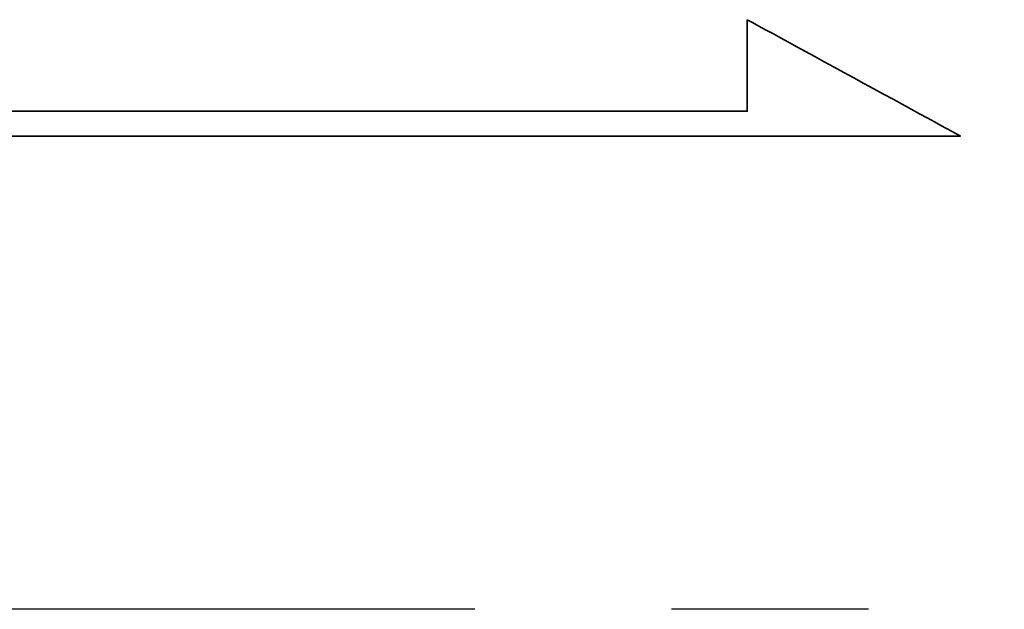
# Model space of a CAD drawing. Extents: x 17 to 125, y 17 to 89.
# Tile 42 of 48: x 109.76 to 112.26, y 56.81 to 58.3. Entities that reach past the tile are written whole.
import ezdxf

# ---------------------------------------------------------------- set-up
doc = ezdxf.new("R2010")
doc.units = 0
doc.header["$MEASUREMENT"] = 0
doc.linetypes.add('CENTER', pattern=[2, 1.25, -0.25, 0.25, -0.25])
for name, color, linetype in [('CL', 1, 'CENTER'), ('DIM', 4, 'CONTINUOUS'), ('layer 1', 7, 'CONTINUOUS')]:
    doc.layers.add(name, color=color, linetype=linetype)

# ---------------------------------------------------------------- blocks, each defined once
blk = doc.blocks.new('TBI MOTION logo(完整正式版)')
at = {"layer": 'layer 1', "color": 22, "lineweight": 35}
blk.add_open_spline([(75.90875, -9.47875), (75.90875, -9.47875), (75.90875, -12.28625), (75.90875, -12.28625), (75.90875, -12.28625), (75.90875, -12.28625), (75.90875, -12.47875), (75.90875, -12.47875), (75.90875, -12.47875), (75.90875, -12.47875), (75.71625, -12.47875), (75.71625, -12.47875), (75.71625, -12.47875), (75.71625, -12.47875), (-88.32875, -12.47875), (-88.32875, -12.47875), (-88.32875, -12.47875), (-88.32875, -12.47875), (-88.32875, -13.29375), (-88.32875, -13.29375), (-88.32875, -13.29375), (-88.32875, -13.29375), (82.89125, -13.29375), (82.89125, -13.29375), (82.89125, -13.29375), (82.89125, -13.29375), (75.90875, -9.47875), (75.90875, -9.47875)], degree=3, knots=[0, 0, 0, 0, 0.14285714, 0.14285714, 0.14285714, 0.14285715, 0.28571429, 0.28571429, 0.28571429, 0.2857143, 0.42857143, 0.42857143, 0.42857143, 0.42857144, 0.57142857, 0.57142857, 0.57142857, 0.57142858, 0.71428571, 0.71428571, 0.71428571, 0.71428572, 0.85714286, 0.85714286, 0.85714286, 0.85714287, 1, 1, 1, 1], dxfattribs=at)

msp = doc.modelspace()

# ---------------------------------------------------------------- linework, layer by layer
at = {"layer": 'CL', "linetype": 'CENTER', "ltscale": 2}
msp.add_line((118.9141, 56.8058), (84.9141, 56.8058), dxfattribs=at)

# ---------------------------------------------------------------- block references
at = {"layer": 'DIM', "xscale": 0.07758052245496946, "yscale": 0.07758052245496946, "zscale": 0.07758052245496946}
msp.add_blockref('TBI MOTION logo(完整正式版)', (105.7175, 59.04), dxfattribs=at)

doc.saveas('drawing.dxf')
